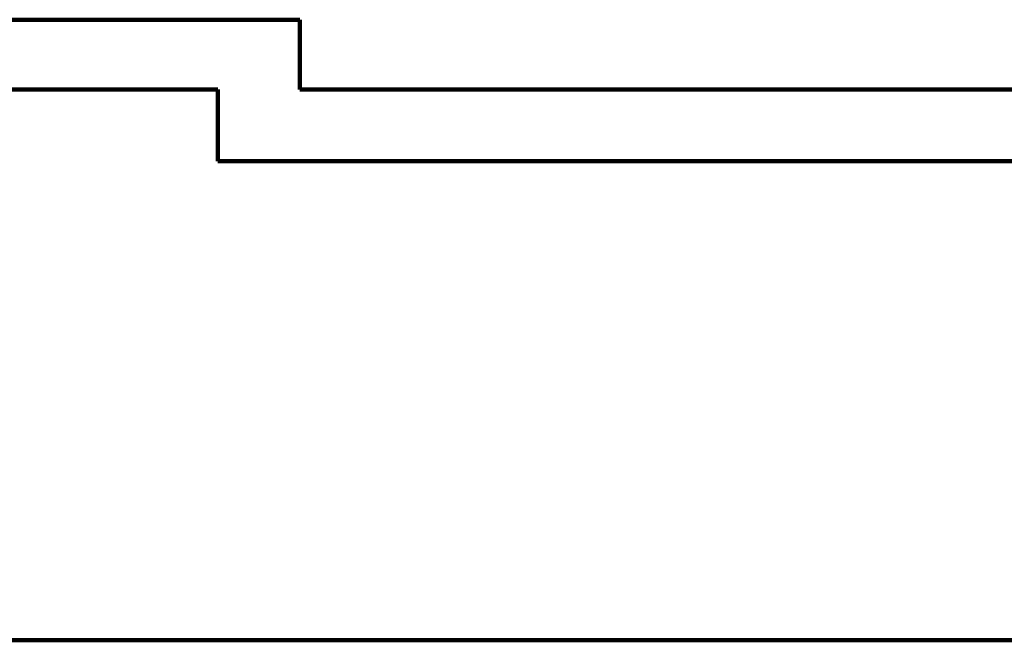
# Model space of a CAD drawing. Header units: inches. Extents: x -1901 to 7725, y 4299 to 7113.
# Tile 50 of 180: x 1015 to 1259, y 6001 to 6155. Entities that reach past the tile are written whole.
import ezdxf

# ---------------------------------------------------------------- set-up
doc = ezdxf.new("R2010")
doc.units = ezdxf.units.IN
doc.header["$MEASUREMENT"] = 0
doc.layers.add('at_Entity', color=7, linetype='Continuous')

msp = doc.modelspace()

# ---------------------------------------------------------------- linework, layer by layer
at = {"layer": 'at_Entity', "color": 7, "lineweight": 211}
for p, q in [((1084.49, 6154.94), (771.92, 6154.94)), ((1084.49, 6154.94), (1084.49, 6137.62)), ((1064.22, 6137.62), (752.06, 6137.62)), ((1064.22, 6137.62), (1064.22, 6119.88)), ((1921.69, 6137.62), (1084.49, 6137.62)), ((1376.79, 6119.88), (1064.22, 6119.88)), ((129.87, 6001.19), (1683.46, 6001.19))]:
    msp.add_line(p, q, dxfattribs=at)

doc.saveas('drawing.dxf')
